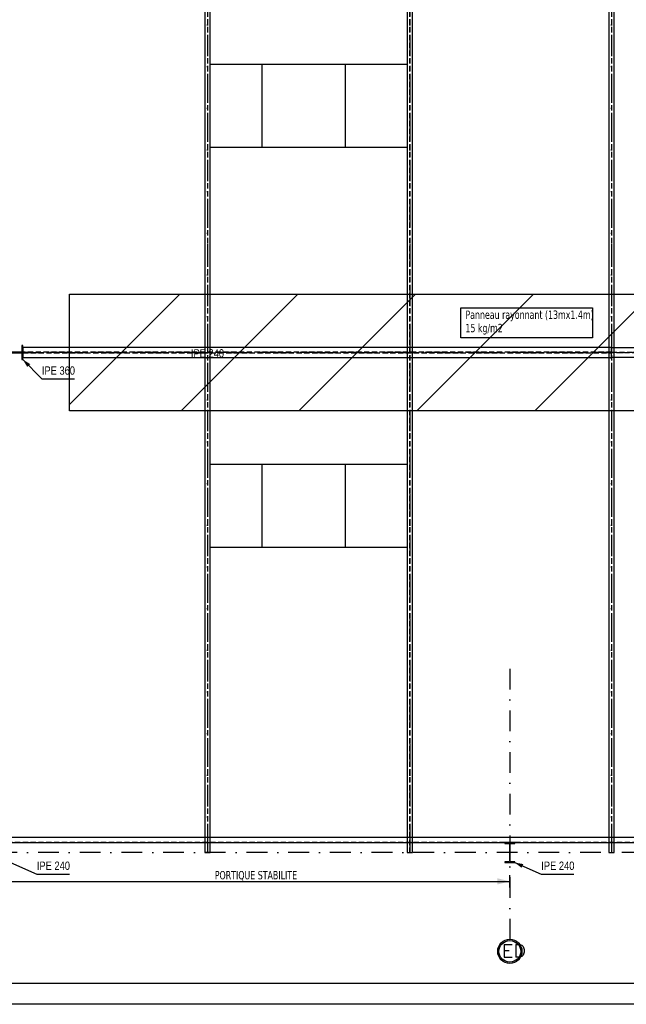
# Model space of a CAD drawing. Extents: x 293186 to 369035, y -341273 to -122059.
# Tile 43 of 64: x 326632 to 333908, y -203225 to -191413. Entities that reach past the tile are written whole.
import ezdxf

# ---------------------------------------------------------------- set-up
doc = ezdxf.new("R2010")
doc.units = 0
doc.header["$LTSCALE"] = 50
doc.linetypes.add('DASHDOT', pattern=[10, 5, -2.5, 0, -2.5])
doc.linetypes.add('HIDDEN', pattern=[1.875, 1.25, -0.625])
doc.layers.get('0').update_dxf_attribs({"color": 1, "linetype": 'CONTINUOUS'})
doc.layers.add('ECHELLE_1_50', color=7, linetype='CONTINUOUS')
doc.styles.add('ARIAL', font='txt')
doc.styles.add('CADWORK5', font='ROMAND', dxfattribs={"width": 0.8})
doc.styles.add('TAHOMA', font='txt')

# ---------------------------------------------------------------- blocks, each defined once
blk = doc.blocks.new('CDWK_EXTR_2')
at = {"color": 0}
blk.add_solid([(0, 0), (2, 0.5), (2, -0.5)], dxfattribs=at)
blk = doc.blocks.new('CDWK_EXTR_3')
at = {"color": 0}
blk.add_line((0, 1), (0, -1), dxfattribs=at)
blk.add_solid([(0, 0), (2, 0.5), (2, -0.5)], dxfattribs=at)

msp = doc.modelspace()

# ---------------------------------------------------------------- hatches: boundary and pattern name
at = {"layer": 'ECHELLE_1_50', "linetype": 'CONTINUOUS'}
h = msp.add_hatch(dxfattribs=at)
h.set_pattern_fill('ANSI31', color=212, scale=314.962605, style=0, pattern_type=2)
h.set_pattern_definition([(45, (0, 0), (707.1068, -707.1068), [])])
h.paths.add_polyline_path([(327231, -194706), (340231, -194706), (340231, -196106), (327231, -196106)])

# ---------------------------------------------------------------- linework, layer by layer
at = {"layer": 'ECHELLE_1_50', "color": 4, "linetype": 'HIDDEN'}
for p, q in [((328884, -173596), (328884, -201406)), ((328889, -201406), (328889, -173596)), ((331309, -173596), (331309, -201406)), ((331314, -201406), (331314, -173596)), ((333729, -173596), (333729, -201406)), ((333734, -201406), (333734, -173596))]:
    msp.add_line(p, q, dxfattribs=at)
at = {"layer": 'ECHELLE_1_50', "color": 4, "linetype": 'DASHDOT'}
for p, q in [((328886, -173596), (328886, -201406)), ((331312, -173596), (331312, -201406)), ((333731, -173596), (333731, -201406))]:
    msp.add_line(p, q, dxfattribs=at)
at = {"layer": 'ECHELLE_1_50', "color": 4}
for p, q in [((328918, -191946, 2540), (331280, -191946, 2540)), ((329541, -192946, 2540), (329541, -191946, 2540)), ((330541, -192946, 2540), (330541, -191946, 2540)), ((331280, -192946, 2540), (328918, -192946, 2540)), ((328918, -196746, 2540), (331280, -196746, 2540)), ((329541, -197746, 2540), (329541, -196746, 2540)), ((330541, -197746, 2540), (330541, -196746, 2540)), ((331280, -197746, 2540), (328918, -197746, 2540))]:
    msp.add_line(p, q, dxfattribs=at)
at = {"layer": 'ECHELLE_1_50', "color": 3, "linetype": 'DASHDOT'}
for p, q in [((348244, -195406), (316295, -195406)), ((332511, -199199), (332511, -202445)), ((341605, -201406), (310615, -201406))]:
    msp.add_line(p, q, dxfattribs=at)
at = {"layer": 'ECHELLE_1_50', "color": 5, "linetype": 'HIDDEN'}
for p, q in [((333731, -195403), (326671, -195403)), ((326671, -195410), (333731, -195410)), ((333731, -195403), (340791, -195403)), ((340791, -195410), (333731, -195410)), ((319451, -201279), (337263, -201279))]:
    msp.add_line(p, q, dxfattribs=at)
at = {"layer": 'ECHELLE_1_50', "color": 5, "linetype": 'DASHDOT'}
for p in [(326671, -195406), (340791, -195406)]:
    msp.add_line(p, (333731, -195406), dxfattribs=at)
at = {"layer": 'ECHELLE_1_50', "color": 1}
msp.add_line((326461, -201751), (332511, -201751), dxfattribs=at)
at = {"layer": 'ECHELLE_1_50', "color": 32, "linetype": 'CONTINUOUS'}
for points in [[(351846, -122122), (351846, -203225), (309896, -203225), (309896, -122122), (351846, -122122)], [(351596, -122372), (351596, -202975), (310146, -202975), (310146, -122372), (351596, -122372)]]:
    msp.add_lwpolyline(points, dxfattribs=at)
at = {"layer": 'ECHELLE_1_50', "color": 4, "linetype": 'CONTINUOUS'}
for points in [[(328854, -173596), (328854, -201406), (328918, -201406), (328918, -173596), (328854, -173596)], [(331280, -173596), (331280, -201406), (331344, -201406), (331344, -173596), (331280, -173596)], [(333699, -173596), (333699, -201406), (333763, -201406), (333763, -173596), (333699, -173596)]]:
    msp.add_lwpolyline(points, dxfattribs=at)
at = {"layer": 'ECHELLE_1_50', "color": 32, "linetype": 'CONTINUOUS'}
msp.add_lwpolyline([(331924, -194871), (333501, -194871), (333501, -195229), (331924, -195229)], close=True, dxfattribs=at)
at = {"layer": 'ECHELLE_1_50', "color": 5, "linetype": 'CONTINUOUS'}
for points in [[(326640, -195402), (326342, -195402, -0.414214), (326324, -195384), (326324, -195321), (326311, -195321), (326311, -195361), (326311, -195451), (326311, -195491), (326324, -195491), (326324, -195428, -0.414214), (326342, -195410), (326640, -195410, -0.414214), (326658, -195428), (326658, -195491), (326671, -195491)], [(326671, -195491), (326671, -195321), (326658, -195321), (326658, -195384, -0.414214), (326640, -195402)], [(332514, -201502), (332514, -201311, -0.414214), (332529, -201296), (332571, -201296), (332571, -201286), (332545, -201286), (332477, -201286), (332451, -201286), (332451, -201296), (332493, -201296, -0.414214), (332508, -201311), (332508, -201502, -0.414214), (332493, -201517), (332451, -201517), (332451, -201526)], [(332451, -201526), (332571, -201526), (332571, -201517), (332529, -201517, -0.414214), (332514, -201502)]]:
    msp.add_lwpolyline(points, format="xyb", dxfattribs=at)
for points in [[(326671, -195466), (333731, -195466), (333731, -195346), (326671, -195346), (326671, -195466)], [(340791, -195466), (333731, -195466), (333731, -195346), (340791, -195346), (340791, -195466)], [(319451, -201286), (337263, -201286), (337263, -201226), (319451, -201226), (319451, -201286)]]:
    msp.add_lwpolyline(points, dxfattribs=at)
at = {"layer": 'ECHELLE_1_50', "color": 7, "linetype": 'CONTINUOUS'}
for points in [[(326671, -195491), (326898, -195722), (327288, -195722)], [(326521, -201526), (326838, -201663), (327228, -201663)], [(332571, -201526), (332888, -201663), (333278, -201663)]]:
    msp.add_lwpolyline(points, dxfattribs=at)
at = {"layer": 'ECHELLE_1_50', "color": 3, "linetype": 'CONTINUOUS'}
for radius in [145, 130]:
    msp.add_circle((332511, -202590), radius, dxfattribs=at)
at = {"layer": 'ECHELLE_1_50', "color": 7, "linetype": 'CONTINUOUS'}
msp.add_3dface([(327231, -194706, 2540), (340231, -194706, 2540), (340231, -196106, 2540), (327231, -196106, 2540)], dxfattribs=at)

# ---------------------------------------------------------------- block references
at = {"layer": 'ECHELLE_1_50', "color": 7, "linetype": 'CONTINUOUS', "xscale": 50, "yscale": 50, "zscale": 50}
for p, rotation in [((326671, -195491), 314.51853723), ((332571, -201526), 336.6553338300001)]:
    msp.add_blockref('CDWK_EXTR_2', p, dxfattribs=dict(at, rotation=rotation))
at = {"layer": 'ECHELLE_1_50', "color": 1, "xscale": 75, "yscale": 75, "zscale": 75, "rotation": 180}
msp.add_blockref('CDWK_EXTR_3', (332511, -201751), dxfattribs=at)

# ---------------------------------------------------------------- texts
at = {"layer": 'ECHELLE_1_50', "color": 32, "style": 'TAHOMA', "width": 0.8}
for s, p in [('Panneau rayonnant (13mx1.4m)', (331978, -195002)), ('15 kg/m2', (331978, -195162))]:
    msp.add_text(s, height=100, dxfattribs=at).set_placement(p)
at = {"layer": 'ECHELLE_1_50', "color": 7, "style": 'ARIAL', "width": 0.8}
for s, p in [('IPE 240', (328686, -195466)), ('IPE 360', (326898, -195672)), ('IPE 240', (326838, -201613)), ('IPE 240', (332888, -201613))]:
    msp.add_text(s, height=100, dxfattribs=at).set_placement(p)
at = {"layer": 'ECHELLE_1_50', "color": 1, "style": 'TAHOMA', "width": 0.8}
msp.add_text('PORTIQUE STABILITE', height=100, dxfattribs=at).set_placement((328972, -201726))
at = {"layer": 'ECHELLE_1_50', "color": 96, "style": 'CADWORK5', "width": 1.125}
msp.add_text('ED', height=150, dxfattribs=at).set_placement((332416, -202659))

doc.saveas('drawing.dxf')
